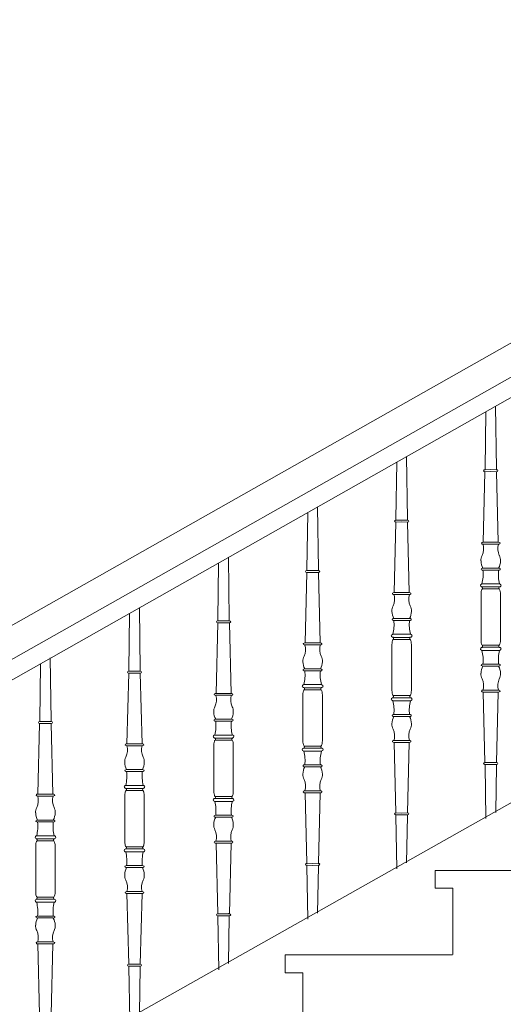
# Model space of a CAD drawing. Header units: millimetres. Extents: x -573548 to 674770, y -246895 to -89040.
# Tile 13 of 199: x 83161 to 83975, y -239222 to -237564. Entities that reach past the tile are written whole.
import ezdxf

# ---------------------------------------------------------------- set-up
doc = ezdxf.new("R2010")
doc.units = ezdxf.units.MM
for name, color, linetype, lineweight in [('balustrada drewniana_Nr_pióra__1', 8, 'Continuous', 9), ('balustrada_z tyłu_Nr_pióra__1', 8, 'Continuous', 9), ('SCHODY_Nr_pióra__1', 8, 'Continuous', 9)]:
    doc.layers.add(name, color=color, linetype=linetype, lineweight=lineweight)

# ---------------------------------------------------------------- blocks, each defined once
blk = doc.blocks.new('A$C685D2BB2')
at = {"layer": 'balustrada drewniana_Nr_pióra__1'}
for p, q in [((6790, 9330.7), (4125.8, 7824.2)), ((6837.2, 9300), (4205.8, 7812)), ((6865.6, 9281.5), (4205.8, 7777.6)), ((5779.3, 8372.2), (5793.4, 8372.2)), ((5807.5, 8372.2), (5793.4, 8372.2)), ((5777.1, 8324.8), (5777.1, 8363.3)), ((5809.8, 8324.8), (5809.8, 8363.3)), ((5777.1, 8324.8), (5777.1, 8286.4)), ((5809.8, 8324.8), (5809.8, 8286.4)), ((5627.1, 8240), (5627.1, 8278.5)), ((5629.3, 8287.4), (5643.4, 8287.4)), ((5657.5, 8287.4), (5643.4, 8287.4)), ((5659.8, 8240), (5659.8, 8278.5)), ((5779.3, 8277.4), (5793.4, 8277.4)), ((5807.5, 8277.4), (5793.4, 8277.4)), ((5627.1, 8240), (5627.1, 8201.5)), ((5659.8, 8240), (5659.8, 8201.5)), ((5477.1, 8155.2), (5477.1, 8193.7)), ((5479.3, 8202.6), (5493.4, 8202.6)), ((5507.5, 8202.6), (5493.4, 8202.6)), ((5509.8, 8155.2), (5509.8, 8193.7)), ((5629.3, 8192.6), (5643.4, 8192.6)), ((5657.5, 8192.6), (5643.4, 8192.6)), ((5477.1, 8155.2), (5477.1, 8116.7)), ((5509.8, 8155.2), (5509.8, 8116.7)), ((5327.1, 8070.4), (5327.1, 8108.8)), ((5329.3, 8117.8), (5343.4, 8117.8)), ((5357.5, 8117.8), (5343.4, 8117.8)), ((5359.8, 8070.4), (5359.8, 8108.8)), ((5479.3, 8107.8), (5493.4, 8107.8)), ((5507.5, 8107.8), (5493.4, 8107.8)), ((5327.1, 8070.4), (5327.1, 8031.9)), ((5359.8, 8070.4), (5359.8, 8031.9)), ((5177.1, 7985.5), (5177.1, 8024)), ((5179.3, 8032.9), (5193.4, 8032.9)), ((5207.5, 8032.9), (5193.4, 8032.9)), ((5209.8, 7985.5), (5209.8, 8024)), ((5329.3, 8023), (5343.4, 8023)), ((5357.5, 8023), (5343.4, 8023)), ((5177.1, 7985.5), (5177.1, 7947.1)), ((5209.8, 7985.5), (5209.8, 7947.1)), ((5179.3, 7938.1), (5193.4, 7938.1)), ((5207.5, 7938.1), (5193.4, 7938.1))]:
    blk.add_line(p, q, dxfattribs=at)
for points in [[(5801.6, 8680.2), (5803.1, 8574.4), (5803.1, 8573)], [(5785.1, 8669.7), (5783.8, 8574.4), (5783.7, 8573)], [(5651.6, 8595.4), (5653.1, 8489.6), (5653.1, 8488.2)], [(5635.1, 8584.9), (5633.8, 8489.6), (5633.7, 8488.2)], [(5784.1, 8573), (5793.4, 8573.2)], [(5802.7, 8573), (5793.4, 8573.2)], [(5783.7, 8569.7), (5780.7, 8451)], [(5793.4, 8569.8), (5784.1, 8569.7)], [(5793.4, 8569.8), (5802.8, 8569.7)], [(5803.2, 8569.7), (5806.1, 8451)], [(5501.6, 8510.5), (5503.1, 8404.8), (5503.1, 8403.4)], [(5485.1, 8500.1), (5483.8, 8404.8), (5483.7, 8403.4)], [(5634.1, 8488.2), (5643.4, 8488.3)], [(5652.7, 8488.2), (5643.4, 8488.3)], [(5633.7, 8484.9), (5630.7, 8366.2)], [(5643.4, 8485), (5634.1, 8484.9)], [(5643.4, 8485), (5652.8, 8484.9)], [(5653.2, 8484.9), (5656.1, 8366.2)], [(5780.6, 8451), (5793.4, 8451)], [(5793.4, 8447.6), (5780.6, 8447.6)], [(5806.2, 8451), (5793.4, 8451)], [(5793.4, 8447.6), (5806.2, 8447.6)], [(5351.6, 8425.7), (5353.1, 8320), (5353.1, 8318.6)], [(5335.1, 8415.3), (5333.8, 8320), (5333.7, 8318.6)], [(5780.2, 8407.3), (5793.4, 8407.3)], [(5806.7, 8407.3), (5793.4, 8407.3)], [(5483.7, 8400.1), (5480.7, 8281.3)], [(5484.1, 8403.4), (5493.4, 8403.5)], [(5493.4, 8400.2), (5484.1, 8400.1)], [(5502.7, 8403.4), (5493.4, 8403.5)], [(5493.4, 8400.2), (5502.8, 8400.1)], [(5503.2, 8400.1), (5506.1, 8281.3)], [(5793.4, 8404), (5780.2, 8404)], [(5793.4, 8404), (5806.7, 8404)], [(5779.5, 8380.8), (5793.4, 8380.8)], [(5793.4, 8375.7), (5779.5, 8375.7)], [(5807.4, 8380.8), (5793.4, 8380.8)], [(5793.4, 8375.7), (5807.3, 8375.7)], [(5630.6, 8366.2), (5643.4, 8366.2)], [(5643.4, 8362.8), (5630.6, 8362.8)], [(5656.2, 8366.2), (5643.4, 8366.2)], [(5643.4, 8362.8), (5656.2, 8362.8)], [(5201.6, 8340.9), (5203.1, 8235.2), (5203.1, 8233.7)], [(5185.1, 8330.4), (5183.8, 8235.2), (5183.7, 8233.7)], [(5630.2, 8322.5), (5643.4, 8322.5)], [(5656.7, 8322.5), (5643.4, 8322.5)], [(5333.7, 8315.3), (5330.7, 8196.5)], [(5334.1, 8318.6), (5343.4, 8318.7)], [(5343.4, 8315.4), (5334.1, 8315.3)], [(5352.7, 8318.6), (5343.4, 8318.7)], [(5343.4, 8315.4), (5352.8, 8315.3)], [(5353.2, 8315.3), (5356.1, 8196.5)], [(5643.4, 8319.1), (5630.2, 8319.1)], [(5643.4, 8319.1), (5656.7, 8319.1)], [(5629.5, 8296), (5643.4, 8296)], [(5643.4, 8290.8), (5629.5, 8290.8)], [(5657.4, 8296), (5643.4, 8296)], [(5643.4, 8290.8), (5657.3, 8290.8)], [(5480.6, 8281.3), (5493.4, 8281.3)], [(5493.4, 8278), (5480.6, 8278)], [(5506.2, 8281.3), (5493.4, 8281.3)], [(5493.4, 8278), (5506.2, 8278)], [(5793.4, 8274), (5779.5, 8274)], [(5793.4, 8274), (5807.3, 8274)], [(5779.5, 8268.8), (5793.4, 8268.8)], [(5807.4, 8268.8), (5793.4, 8268.8)], [(5793.4, 8245.7), (5780.2, 8245.7)], [(5780.2, 8242.3), (5793.4, 8242.3)], [(5793.4, 8245.7), (5806.7, 8245.7)], [(5806.7, 8242.3), (5793.4, 8242.3)], [(5183.7, 8230.5), (5180.7, 8111.7)], [(5184.1, 8233.8), (5193.4, 8233.9)], [(5193.4, 8230.6), (5184.1, 8230.4)], [(5202.7, 8233.8), (5193.4, 8233.9)], [(5193.4, 8230.6), (5202.8, 8230.4)], [(5203.2, 8230.5), (5206.1, 8111.7)], [(5480.2, 8237.7), (5493.4, 8237.7)], [(5493.4, 8234.3), (5480.2, 8234.3)], [(5506.7, 8237.7), (5493.4, 8237.7)], [(5493.4, 8234.3), (5506.7, 8234.3)], [(5479.5, 8211.2), (5493.4, 8211.2)], [(5507.4, 8211.2), (5493.4, 8211.2)], [(5330.6, 8196.5), (5343.4, 8196.5)], [(5343.4, 8193.2), (5330.6, 8193.2)], [(5356.2, 8196.5), (5343.4, 8196.5)], [(5343.4, 8193.2), (5356.2, 8193.2)], [(5493.4, 8206), (5479.5, 8206)], [(5493.4, 8206), (5507.3, 8206)], [(5793.4, 8202), (5780.6, 8202)], [(5780.6, 8198.7), (5793.4, 8198.7)], [(5783.7, 8079.9), (5780.7, 8198.7)], [(5793.4, 8202), (5806.2, 8202)], [(5806.2, 8198.7), (5793.4, 8198.7)], [(5803.2, 8079.9), (5806.1, 8198.7)], [(5643.4, 8189.2), (5629.5, 8189.2)], [(5629.5, 8184), (5643.4, 8184)], [(5643.4, 8189.2), (5657.3, 8189.2)], [(5657.4, 8184), (5643.4, 8184)], [(5643.4, 8160.9), (5630.2, 8160.9)], [(5630.2, 8157.5), (5643.4, 8157.5)], [(5643.4, 8160.9), (5656.7, 8160.9)], [(5656.7, 8157.5), (5643.4, 8157.5)], [(5330.2, 8152.8), (5343.4, 8152.8)], [(5343.4, 8149.5), (5330.2, 8149.5)], [(5356.7, 8152.8), (5343.4, 8152.8)], [(5343.4, 8149.5), (5356.7, 8149.5)], [(5329.5, 8126.3), (5343.4, 8126.3)], [(5357.4, 8126.3), (5343.4, 8126.3)], [(5180.6, 8111.7), (5193.4, 8111.7)], [(5193.4, 8108.4), (5180.6, 8108.4)], [(5206.2, 8111.7), (5193.4, 8111.7)], [(5193.4, 8108.4), (5206.2, 8108.4)], [(5343.4, 8121.2), (5329.5, 8121.2)], [(5343.4, 8121.2), (5357.3, 8121.2)], [(5643.4, 8117.2), (5630.6, 8117.2)], [(5630.6, 8113.9), (5643.4, 8113.9)], [(5633.7, 7995.1), (5630.7, 8113.9)], [(5643.4, 8117.2), (5656.2, 8117.2)], [(5656.2, 8113.9), (5643.4, 8113.9)], [(5653.2, 7995.1), (5656.1, 8113.9)], [(5493.4, 8104.3), (5479.5, 8104.3)], [(5479.5, 8099.2), (5493.4, 8099.2)], [(5493.4, 8104.3), (5507.3, 8104.3)], [(5507.4, 8099.2), (5493.4, 8099.2)], [(5493.4, 8076), (5480.2, 8076)], [(5493.4, 8076), (5506.7, 8076)], [(5785.3, 7985.6), (5783.8, 8075.2), (5783.7, 8076.6)], [(5793.4, 8079.8), (5784.1, 8079.9)], [(5784.1, 8076.6), (5793.4, 8076.5)], [(5793.4, 8079.8), (5802.8, 8079.9)], [(5802.7, 8076.6), (5793.4, 8076.5)], [(5801.7, 7996), (5803.1, 8075.2), (5803.1, 8076.6)], [(5180.2, 8068), (5193.4, 8068)], [(5193.4, 8064.7), (5180.2, 8064.7)], [(5206.7, 8068), (5193.4, 8068)], [(5193.4, 8064.7), (5206.7, 8064.7)], [(5480.2, 8072.7), (5493.4, 8072.7)], [(5506.7, 8072.7), (5493.4, 8072.7)], [(5179.5, 8041.5), (5193.4, 8041.5)], [(5207.4, 8041.5), (5193.4, 8041.5)], [(5193.4, 8036.4), (5179.5, 8036.4)], [(5193.4, 8036.4), (5207.3, 8036.4)], [(5493.4, 8032.4), (5480.6, 8032.4)], [(5480.6, 8029), (5493.4, 8029)], [(5483.7, 7910.3), (5480.7, 8029)], [(5493.4, 8032.4), (5506.2, 8032.4)], [(5506.2, 8029), (5493.4, 8029)], [(5503.2, 7910.3), (5506.1, 8029)], [(5343.4, 8019.5), (5329.5, 8019.5)], [(5329.5, 8014.4), (5343.4, 8014.4)], [(5343.4, 8019.5), (5357.3, 8019.5)], [(5357.4, 8014.4), (5343.4, 8014.4)], [(5343.4, 7991.2), (5330.2, 7991.2)], [(5343.4, 7991.2), (5356.7, 7991.2)], [(5635.3, 7900.8), (5633.8, 7990.4), (5633.7, 7991.8)], [(5643.4, 7995), (5634.1, 7995.1)], [(5634.1, 7991.8), (5643.4, 7991.7)], [(5643.4, 7995), (5652.8, 7995.1)], [(5652.7, 7991.8), (5643.4, 7991.7)], [(5651.7, 7911.2), (5653.1, 7990.4), (5653.1, 7991.8)], [(5330.2, 7987.9), (5343.4, 7987.9)], [(5356.7, 7987.9), (5343.4, 7987.9)], [(5343.4, 7947.6), (5330.6, 7947.6)], [(5330.6, 7944.2), (5343.4, 7944.2)], [(5333.7, 7825.4), (5330.7, 7944.2)], [(5343.4, 7947.6), (5356.2, 7947.6)], [(5356.2, 7944.2), (5343.4, 7944.2)], [(5353.2, 7825.4), (5356.1, 7944.2)], [(5193.4, 7934.7), (5179.5, 7934.7)], [(5179.5, 7929.6), (5193.4, 7929.6)], [(5193.4, 7934.7), (5207.3, 7934.7)], [(5207.4, 7929.6), (5193.4, 7929.6)], [(5493.4, 7910.2), (5484.1, 7910.3)], [(5493.4, 7910.2), (5502.8, 7910.3)], [(5193.4, 7906.4), (5180.2, 7906.4)], [(5180.2, 7903.1), (5193.4, 7903.1)], [(5193.4, 7906.4), (5206.7, 7906.4)], [(5206.7, 7903.1), (5193.4, 7903.1)], [(5485.3, 7816), (5483.8, 7905.6), (5483.7, 7907)], [(5484.1, 7907), (5493.4, 7906.8)], [(5502.7, 7907), (5493.4, 7906.8)], [(5501.7, 7826.4), (5503.1, 7905.6), (5503.1, 7907)], [(5193.4, 7862.7), (5180.6, 7862.7)], [(5180.6, 7859.4), (5193.4, 7859.4)], [(5183.7, 7740.6), (5180.7, 7859.4)], [(5193.4, 7862.7), (5206.2, 7862.7)], [(5206.2, 7859.4), (5193.4, 7859.4)], [(5203.2, 7740.6), (5206.1, 7859.4)], [(5343.4, 7825.4), (5334.1, 7825.5)], [(5343.4, 7825.4), (5352.8, 7825.5)], [(5335.3, 7731.2), (5333.8, 7820.7), (5333.7, 7822.2)], [(5334.1, 7822.1), (5343.4, 7822)], [(5352.7, 7822.1), (5343.4, 7822)], [(5351.7, 7741.6), (5353.1, 7820.7), (5353.1, 7822.2)], [(5185.3, 7646.4), (5183.8, 7735.9), (5183.7, 7737.3)], [(5193.4, 7740.5), (5184.1, 7740.7)], [(5184.1, 7737.3), (5193.4, 7737.2)], [(5193.4, 7740.5), (5202.8, 7740.7)], [(5202.7, 7737.3), (5193.4, 7737.2)], [(5201.7, 7656.7), (5203.1, 7735.9), (5203.1, 7737.3)]]:
    blk.add_lwpolyline(points, dxfattribs=at)
for centre, radius, start, end in [((5753.6, 8440.2), 27.9, 335.2899, 15.4845), ((5833.2, 8440.2), 27.9, 164.5155, 204.7101), ((5793.2, 8420.7), 16.3, 151.329, 184.6255), ((5793.6, 8420.7), 16.3, 355.3745, 28.671), ((5802.7, 8419.6), 25.7, 180.5357, 208.6884), ((5784.1, 8419.6), 25.7, 331.3116, 359.4643), ((5717.4, 8396.7), 63.2, 345.3582, 6.5823), ((5869.4, 8396.7), 63.2, 173.4177, 194.6418), ((5781.6, 8369.3), 3.77, 127.9411, 165.9891), ((5777.5, 8373.6), 2.29, 322.9251, 69.0836), ((5809.4, 8373.6), 2.29, 110.9164, 217.0749), ((5805.2, 8369.3), 3.77, 14.0109, 52.0589), ((5603.6, 8355.4), 27.9, 335.2899, 15.4845), ((5683.2, 8355.4), 27.9, 164.5155, 204.7101), ((5810.9, 8362.4), 33.9, 166.8073, 181.4489), ((5775.9, 8362.4), 33.9, 358.5511, 13.1927), ((5643.2, 8335.9), 16.3, 151.329, 184.6255), ((5643.6, 8335.9), 16.3, 355.3745, 28.671), ((5652.7, 8334.8), 25.7, 180.5357, 208.6884), ((5634.1, 8334.8), 25.7, 331.3116, 359.4643), ((5567.4, 8311.9), 63.2, 345.3582, 6.5823), ((5719.4, 8311.9), 63.2, 173.4177, 194.6418), ((5627.5, 8288.8), 2.29, 322.9251, 69.0836), ((5659.4, 8288.8), 2.29, 110.9164, 217.0749), ((5453.6, 8270.5), 27.9, 335.2899, 15.4845), ((5533.2, 8270.5), 27.9, 164.5155, 204.7101), ((5660.9, 8277.6), 33.9, 166.8073, 181.4489), ((5631.6, 8284.4), 3.77, 127.9411, 165.9891), ((5655.2, 8284.4), 3.77, 14.0109, 52.0589), ((5625.9, 8277.6), 33.9, 358.5511, 13.1927), ((5810.9, 8287.2), 33.9, 178.5511, 193.1927), ((5781.6, 8280.4), 3.77, 194.0109, 232.0589), ((5777.5, 8276), 2.29, 290.9164, 37.0749), ((5809.4, 8276), 2.29, 142.9251, 249.0836), ((5805.2, 8280.4), 3.77, 307.9411, 345.9891), ((5775.9, 8287.2), 33.9, 346.8073, 1.4489), ((5493.2, 8251.1), 16.3, 151.329, 184.6255), ((5493.6, 8251.1), 16.3, 355.3745, 28.671), ((5717.4, 8252.9), 63.2, 353.4177, 14.6418), ((5869.4, 8252.9), 63.2, 165.3582, 186.5823), ((5502.7, 8250), 25.7, 180.5357, 208.6884), ((5484.1, 8250), 25.7, 331.3116, 359.4643), ((5802.7, 8230), 25.7, 151.3116, 179.4643), ((5784.1, 8230), 25.7, 0.5357, 28.6884), ((5417.4, 8227.1), 63.2, 345.3582, 6.5823), ((5569.4, 8227.1), 63.2, 173.4177, 194.6418), ((5793.2, 8228.9), 16.3, 175.3745, 208.671), ((5793.6, 8228.9), 16.3, 331.329, 4.6255), ((5753.6, 8209.5), 27.9, 344.5155, 24.7101), ((5833.2, 8209.5), 27.9, 155.2899, 195.4845), ((5303.6, 8185.7), 27.9, 335.2899, 15.4845), ((5383.2, 8185.7), 27.9, 164.5155, 204.7101), ((5510.9, 8192.8), 33.9, 166.8073, 181.4489), ((5481.6, 8199.6), 3.77, 127.9411, 165.9891), ((5477.5, 8204), 2.29, 322.9251, 69.0836), ((5509.4, 8204), 2.29, 110.9164, 217.0749), ((5505.2, 8199.6), 3.77, 14.0109, 52.0589), ((5475.9, 8192.8), 33.9, 358.5511, 13.1927), ((5660.9, 8202.4), 33.9, 178.5511, 193.1927), ((5631.6, 8195.6), 3.77, 194.0109, 232.0589), ((5627.5, 8191.2), 2.29, 290.9164, 37.0749), ((5659.4, 8191.2), 2.29, 142.9251, 249.0836), ((5655.2, 8195.6), 3.77, 307.9411, 345.9891), ((5625.9, 8202.4), 33.9, 346.8073, 1.4489), ((5343.2, 8166.2), 16.3, 151.329, 184.6255), ((5343.6, 8166.2), 16.3, 355.3745, 28.671), ((5567.4, 8168.1), 63.2, 353.4177, 14.6418), ((5719.4, 8168.1), 63.2, 165.3582, 186.5823), ((5352.7, 8165.2), 25.7, 180.5357, 208.6884), ((5334.1, 8165.2), 25.7, 331.3116, 359.4643), ((5652.7, 8145.2), 25.7, 151.3116, 179.4643), ((5634.1, 8145.2), 25.7, 0.5357, 28.6884), ((5267.4, 8142.3), 63.2, 345.3582, 6.5823), ((5419.4, 8142.3), 63.2, 173.4177, 194.6418), ((5643.2, 8144.1), 16.3, 175.3745, 208.671), ((5643.6, 8144.1), 16.3, 331.329, 4.6255), ((5603.6, 8124.6), 27.9, 344.5155, 24.7101), ((5683.2, 8124.6), 27.9, 155.2899, 195.4845), ((5153.6, 8100.9), 27.9, 335.2899, 15.4845), ((5233.2, 8100.9), 27.9, 164.5155, 204.7101), ((5360.9, 8108), 33.9, 166.8073, 181.4489), ((5331.6, 8114.8), 3.77, 127.9411, 165.9891), ((5327.5, 8119.1), 2.29, 322.9251, 69.0836), ((5359.4, 8119.1), 2.29, 110.9164, 217.0749), ((5355.2, 8114.8), 3.77, 14.0109, 52.0589), ((5325.9, 8108), 33.9, 358.5511, 13.1927), ((5510.9, 8117.6), 33.9, 178.5511, 193.1927), ((5481.6, 8110.8), 3.77, 194.0109, 232.0589), ((5477.5, 8106.4), 2.29, 290.9164, 37.0749), ((5509.4, 8106.4), 2.29, 142.9251, 249.0836), ((5505.2, 8110.8), 3.77, 307.9411, 345.9891), ((5475.9, 8117.6), 33.9, 346.8073, 1.4489), ((5417.4, 8083.3), 63.2, 353.4177, 14.6418), ((5569.4, 8083.3), 63.2, 165.3582, 186.5823), ((5193.2, 8081.4), 16.3, 151.329, 184.6255), ((5202.7, 8080.4), 25.7, 180.5357, 208.6884), ((5184.1, 8080.4), 25.7, 331.3116, 359.4643), ((5193.6, 8081.4), 16.3, 355.3745, 28.671), ((5117.4, 8057.5), 63.2, 345.3582, 6.5823), ((5269.4, 8057.5), 63.2, 173.4177, 194.6418), ((5502.7, 8060.4), 25.7, 151.3116, 179.4643), ((5493.2, 8059.3), 16.3, 175.3745, 208.671), ((5484.1, 8060.4), 25.7, 0.5357, 28.6884), ((5493.6, 8059.3), 16.3, 331.329, 4.6255), ((5453.6, 8039.8), 27.9, 344.5155, 24.7101), ((5533.2, 8039.8), 27.9, 155.2899, 195.4845), ((5210.9, 8023.2), 33.9, 166.8073, 181.4489), ((5181.6, 8030), 3.77, 127.9411, 165.9891), ((5177.5, 8034.3), 2.29, 322.9251, 69.0836), ((5209.4, 8034.3), 2.29, 110.9164, 217.0749), ((5205.2, 8030), 3.77, 14.0109, 52.0589), ((5175.9, 8023.2), 33.9, 358.5511, 13.1927), ((5360.9, 8032.8), 33.9, 178.5511, 193.1927), ((5331.6, 8025.9), 3.77, 194.0109, 232.0589), ((5355.2, 8025.9), 3.77, 307.9411, 345.9891), ((5325.9, 8032.8), 33.9, 346.8073, 1.4489), ((5327.5, 8021.6), 2.29, 290.9164, 37.0749), ((5267.4, 7998.5), 63.2, 353.4177, 14.6418), ((5419.4, 7998.5), 63.2, 165.3582, 186.5823), ((5359.4, 8021.6), 2.29, 142.9251, 249.0836), ((5352.7, 7975.6), 25.7, 151.3116, 179.4643), ((5343.2, 7974.5), 16.3, 175.3745, 208.671), ((5334.1, 7975.6), 25.7, 0.5357, 28.6884), ((5343.6, 7974.5), 16.3, 331.329, 4.6255), ((5303.6, 7955), 27.9, 344.5155, 24.7101), ((5383.2, 7955), 27.9, 155.2899, 195.4845), ((5210.9, 7947.9), 33.9, 178.5511, 193.1927), ((5175.9, 7947.9), 33.9, 346.8073, 1.4489), ((5181.6, 7941.1), 3.77, 194.0109, 232.0589), ((5177.5, 7936.8), 2.29, 290.9164, 37.0749), ((5117.4, 7913.6), 63.2, 353.4177, 14.6418), ((5269.4, 7913.6), 63.2, 165.3582, 186.5823), ((5209.4, 7936.8), 2.29, 142.9251, 249.0836), ((5205.2, 7941.1), 3.77, 307.9411, 345.9891), ((5202.7, 7890.7), 25.7, 151.3116, 179.4643), ((5184.1, 7890.7), 25.7, 0.5357, 28.6884), ((5193.2, 7889.7), 16.3, 175.3745, 208.671), ((5153.6, 7870.2), 27.9, 344.5155, 24.7101), ((5233.2, 7870.2), 27.9, 155.2899, 195.4845), ((5193.6, 7889.7), 16.3, 331.329, 4.6255)]:
    blk.add_arc(centre, radius, start, end, dxfattribs=at)
for centre, major_axis, ratio, start_param, end_param in [((5784.2, 8571.4), (2.73, 0.01), 0.610734, 1.599557, 4.672028), ((5802.7, 8571.4), (-2.73, 0.01), 0.610734, 1.611157, 4.683628), ((5785.4, 8571.3), (2.73, 0.04), 0.610071, 4.712389, 4.742644), ((5801.5, 8571.3), (-2.73, 0.04), 0.610071, 1.540542, 1.570796), ((5634.2, 8486.6), (2.73, 0.01), 0.610734, 1.599557, 4.672028), ((5652.7, 8486.6), (-2.73, 0.01), 0.610734, 1.611157, 4.683628), ((5635.4, 8486.4), (2.73, 0.04), 0.610071, 4.712389, 4.742644), ((5651.5, 8486.4), (-2.73, 0.04), 0.610071, 1.540542, 1.570796), ((5780.5, 8449.3), (2.73, 0.04), 0.610071, 1.522601, 4.742644), ((5806.3, 8449.3), (-2.73, 0.05), 0.609492, 1.582385, 4.763176), ((5780.1, 8405.6), (2.73, 0.04), 0.610071, 1.522601, 4.742644), ((5806.8, 8405.6), (-2.73, 0.04), 0.610071, 1.540542, 4.760584), ((5484.2, 8401.7), (2.73, 0.01), 0.610734, 1.599557, 4.672028), ((5485.4, 8401.6), (2.73, 0.04), 0.610071, 4.712389, 4.742644), ((5501.5, 8401.6), (-2.73, 0.04), 0.610071, 1.540542, 1.570796), ((5502.7, 8401.7), (-2.73, 0.01), 0.610734, 1.611157, 4.683628), ((5779.5, 8378.2), (-3.53, 0.02), 0.726701, 4.717038, 7.875756), ((5807.4, 8378.2), (3.53, 0.02), 0.726701, 4.690614, 7.849333), ((5630.5, 8364.5), (2.73, 0.04), 0.610071, 1.522601, 4.742644), ((5656.3, 8364.5), (-2.73, 0.05), 0.609492, 1.582385, 4.763176), ((5630.1, 8320.8), (2.73, 0.04), 0.610071, 1.522601, 4.742644), ((5656.8, 8320.8), (-2.73, 0.04), 0.610071, 1.540542, 4.760584), ((5334.2, 8316.9), (2.73, 0.01), 0.610734, 1.599557, 4.672028), ((5335.4, 8316.8), (2.73, 0.04), 0.610071, 4.712389, 4.742644), ((5351.5, 8316.8), (-2.73, 0.04), 0.610071, 1.540542, 1.570796), ((5352.7, 8316.9), (-2.73, 0.01), 0.610734, 1.611157, 4.683628), ((5629.5, 8293.4), (-3.53, 0.02), 0.726701, 4.717038, 7.875756), ((5657.4, 8293.4), (3.53, 0.02), 0.726701, 4.690614, 7.849333), ((5480.5, 8279.7), (2.73, 0.04), 0.610071, 1.522601, 4.742644), ((5506.3, 8279.7), (-2.73, 0.05), 0.609492, 1.582385, 4.763176), ((5779.5, 8271.4), (3.53, 0.02), 0.726701, 1.549022, 4.70774), ((5807.4, 8271.4), (-3.53, 0.02), 0.726701, 1.575445, 4.734164), ((5780.1, 8244), (-2.73, 0.04), 0.610071, 4.682134, 7.902177), ((5806.8, 8244), (2.73, 0.04), 0.610071, 4.664194, 7.884236), ((5184.2, 8232.1), (2.73, 0.01), 0.610734, 1.599557, 4.672028), ((5185.4, 8232), (2.73, 0.04), 0.610071, 4.712389, 4.742644), ((5201.5, 8232), (-2.73, 0.04), 0.610071, 1.540542, 1.570796), ((5202.7, 8232.1), (-2.73, 0.01), 0.610734, 1.611157, 4.683628), ((5480.1, 8236), (2.73, 0.04), 0.610071, 1.522601, 4.742644), ((5506.8, 8236), (-2.73, 0.04), 0.610071, 1.540542, 4.760584), ((5479.5, 8208.6), (-3.53, 0.02), 0.726701, 4.717038, 7.875756), ((5507.4, 8208.6), (3.53, 0.02), 0.726701, 4.690614, 7.849333), ((5330.5, 8194.8), (2.73, 0.04), 0.610071, 1.522601, 4.742644), ((5356.3, 8194.8), (-2.73, 0.05), 0.609492, 1.582385, 4.763176), ((5780.5, 8200.3), (-2.73, 0.04), 0.610071, 4.682134, 7.902177), ((5806.3, 8200.3), (2.73, 0.05), 0.609492, 4.661602, 7.842393), ((5629.5, 8186.6), (3.53, 0.02), 0.726701, 1.549022, 4.70774), ((5657.4, 8186.6), (-3.53, 0.02), 0.726701, 1.575445, 4.734164), ((5630.1, 8159.2), (-2.73, 0.04), 0.610071, 4.682134, 7.902177), ((5656.8, 8159.2), (2.73, 0.04), 0.610071, 4.664194, 7.884236), ((5330.1, 8151.2), (2.73, 0.04), 0.610071, 1.522601, 4.742644), ((5356.8, 8151.2), (-2.73, 0.04), 0.610071, 1.540542, 4.760584), ((5329.5, 8123.8), (-3.53, 0.02), 0.726701, 4.717038, 7.875756), ((5357.4, 8123.8), (3.53, 0.02), 0.726701, 4.690614, 7.849333), ((5180.5, 8110), (2.73, 0.04), 0.610071, 1.522601, 4.742644), ((5206.3, 8110), (-2.73, 0.05), 0.609492, 1.582385, 4.763176), ((5630.5, 8115.5), (-2.73, 0.04), 0.610071, 4.682134, 7.902177), ((5656.3, 8115.5), (2.73, 0.05), 0.609492, 4.661602, 7.842393), ((5479.5, 8101.8), (3.53, 0.02), 0.726701, 1.549022, 4.70774), ((5507.4, 8101.8), (-3.53, 0.02), 0.726701, 1.575445, 4.734164), ((5480.1, 8074.4), (-2.73, 0.04), 0.610071, 4.682134, 7.902177), ((5506.8, 8074.4), (2.73, 0.04), 0.610071, 4.664194, 7.884236), ((5784.2, 8078.3), (-2.73, 0.01), 0.610734, 4.75275, 7.825221), ((5785.4, 8078.4), (-2.73, 0.04), 0.610071, 4.682134, 4.712389), ((5801.5, 8078.4), (2.73, 0.04), 0.610071, 1.570796, 1.601051), ((5802.7, 8078.3), (2.73, 0.01), 0.610734, 4.74115, 7.813621), ((5180.1, 8066.4), (2.73, 0.04), 0.610071, 1.522601, 4.742644), ((5206.8, 8066.4), (-2.73, 0.04), 0.610071, 1.540542, 4.760584), ((5179.5, 8039), (-3.53, 0.02), 0.726701, 4.717038, 7.875756), ((5207.4, 8039), (3.53, 0.02), 0.726701, 4.690614, 7.849333), ((5480.5, 8030.7), (-2.73, 0.04), 0.610071, 4.682134, 7.902177), ((5506.3, 8030.7), (2.73, 0.05), 0.609492, 4.661602, 7.842393), ((5329.5, 8017), (3.53, 0.02), 0.726701, 1.549022, 4.70774), ((5357.4, 8017), (-3.53, 0.02), 0.726701, 1.575445, 4.734164), ((5330.1, 7989.6), (-2.73, 0.04), 0.610071, 4.682134, 7.902177), ((5356.8, 7989.6), (2.73, 0.04), 0.610071, 4.664194, 7.884236), ((5634.2, 7993.4), (-2.73, 0.01), 0.610734, 4.75275, 7.825221), ((5635.4, 7993.6), (-2.73, 0.04), 0.610071, 4.682134, 4.712389), ((5651.5, 7993.6), (2.73, 0.04), 0.610071, 1.570796, 1.601051), ((5652.7, 7993.4), (2.73, 0.01), 0.610734, 4.74115, 7.813621), ((5330.5, 7945.9), (-2.73, 0.04), 0.610071, 4.682134, 7.902177), ((5356.3, 7945.9), (2.73, 0.05), 0.609492, 4.661602, 7.842393), ((5179.5, 7932.1), (3.53, 0.02), 0.726701, 1.549022, 4.70774), ((5207.4, 7932.1), (-3.53, 0.02), 0.726701, 1.575445, 4.734164), ((5484.2, 7908.6), (-2.73, 0.01), 0.610734, 4.75275, 7.825221), ((5485.4, 7908.7), (-2.73, 0.04), 0.610071, 4.682134, 4.712389), ((5501.5, 7908.7), (2.73, 0.04), 0.610071, 1.570796, 1.601051), ((5502.7, 7908.6), (2.73, 0.01), 0.610734, 4.74115, 7.813621), ((5180.1, 7904.7), (-2.73, 0.04), 0.610071, 4.682134, 7.902177), ((5206.8, 7904.7), (2.73, 0.04), 0.610071, 4.664194, 7.884236), ((5180.5, 7861.1), (-2.73, 0.04), 0.610071, 4.682134, 7.902177), ((5206.3, 7861.1), (2.73, 0.05), 0.609492, 4.661602, 7.842393), ((5334.2, 7823.8), (-2.73, 0.01), 0.610734, 4.75275, 7.825221), ((5335.4, 7823.9), (-2.73, 0.04), 0.610071, 4.682134, 4.712389), ((5351.5, 7823.9), (2.73, 0.04), 0.610071, 1.570796, 1.601051), ((5352.7, 7823.8), (2.73, 0.01), 0.610734, 4.74115, 7.813621), ((5184.2, 7739), (-2.73, 0.01), 0.610734, 4.75275, 7.825221), ((5185.4, 7739.1), (-2.73, 0.04), 0.610071, 4.682134, 4.712389), ((5201.5, 7739.1), (2.73, 0.04), 0.610071, 1.570796, 1.601051), ((5202.7, 7739), (2.73, 0.01), 0.610734, 4.74115, 7.813621)]:
    blk.add_ellipse(centre, major_axis=major_axis, ratio=ratio, start_param=start_param, end_param=end_param, dxfattribs=at)
at = {"layer": 'balustrada_z tyłu_Nr_pióra__1'}
for p, q in [((5029.3, 7948.1), (5043.4, 7948.1)), ((5057.5, 7948.1), (5043.4, 7948.1)), ((5027.1, 7900.7), (5027.1, 7939.2)), ((5059.8, 7900.7), (5059.8, 7939.2)), ((5027.1, 7900.7), (5027.1, 7862.3)), ((5059.8, 7900.7), (5059.8, 7862.3)), ((5029.3, 7853.3), (5043.4, 7853.3)), ((5057.5, 7853.3), (5043.4, 7853.3))]:
    blk.add_line(p, q, dxfattribs=at)
for points in [[(5051.6, 8256.1), (5053.1, 8150.3), (5053.1, 8148.9)], [(5035.1, 8245.6), (5033.8, 8150.3), (5033.7, 8148.9)], [(5033.7, 8145.6), (5030.7, 8026.9)], [(5034.1, 8149), (5043.4, 8149.1)], [(5043.4, 8145.7), (5034.1, 8145.6)], [(5052.7, 8149), (5043.4, 8149.1)], [(5043.4, 8145.7), (5052.8, 8145.6)], [(5053.2, 8145.6), (5056.1, 8026.9)], [(5030.6, 8026.9), (5043.4, 8026.9)], [(5056.2, 8026.9), (5043.4, 8026.9)], [(5043.4, 8023.5), (5030.6, 8023.5)], [(5043.4, 8023.5), (5056.2, 8023.5)], [(5030.2, 7983.2), (5043.4, 7983.2)], [(5043.4, 7979.9), (5030.2, 7979.9)], [(5056.7, 7983.2), (5043.4, 7983.2)], [(5043.4, 7979.9), (5056.7, 7979.9)], [(5029.5, 7956.7), (5043.4, 7956.7)], [(5043.4, 7951.6), (5029.5, 7951.6)], [(5057.4, 7956.7), (5043.4, 7956.7)], [(5043.4, 7951.6), (5057.3, 7951.6)], [(5043.4, 7849.9), (5029.5, 7849.9)], [(5029.5, 7844.8), (5043.4, 7844.8)], [(5043.4, 7849.9), (5057.3, 7849.9)], [(5057.4, 7844.8), (5043.4, 7844.8)], [(5043.4, 7821.6), (5030.2, 7821.6)], [(5030.2, 7818.3), (5043.4, 7818.3)], [(5043.4, 7821.6), (5056.7, 7821.6)], [(5056.7, 7818.3), (5043.4, 7818.3)], [(5043.4, 7777.9), (5030.6, 7777.9)], [(5043.4, 7777.9), (5056.2, 7777.9)], [(5030.6, 7774.6), (5043.4, 7774.6)], [(5033.7, 7655.8), (5030.7, 7774.6)], [(5056.2, 7774.6), (5043.4, 7774.6)], [(5053.2, 7655.8), (5056.1, 7774.6)]]:
    blk.add_lwpolyline(points, dxfattribs=at)
for centre, radius, start, end in [((5003.6, 8016.1), 27.9, 335.2899, 15.4845), ((5083.2, 8016.1), 27.9, 164.5155, 204.7101), ((5043.2, 7996.6), 16.3, 151.329, 184.6255), ((5052.7, 7995.5), 25.7, 180.5357, 208.6884), ((5034.1, 7995.5), 25.7, 331.3116, 359.4643), ((5043.6, 7996.6), 16.3, 355.3745, 28.671), ((4967.4, 7972.6), 63.2, 345.3582, 6.5823), ((5119.4, 7972.6), 63.2, 173.4177, 194.6418), ((5060.9, 7938.3), 33.9, 166.8073, 181.4489), ((5031.6, 7945.2), 3.77, 127.9411, 165.9891), ((5027.5, 7949.5), 2.29, 322.9251, 69.0836), ((5059.4, 7949.5), 2.29, 110.9164, 217.0749), ((5055.2, 7945.2), 3.77, 14.0109, 52.0589), ((5025.9, 7938.3), 33.9, 358.5511, 13.1927), ((5060.9, 7863.1), 33.9, 178.5511, 193.1927), ((5025.9, 7863.1), 33.9, 346.8073, 1.4489), ((5031.6, 7856.3), 3.77, 194.0109, 232.0589), ((5027.5, 7852), 2.29, 290.9164, 37.0749), ((4967.4, 7828.8), 63.2, 353.4177, 14.6418), ((5119.4, 7828.8), 63.2, 165.3582, 186.5823), ((5059.4, 7852), 2.29, 142.9251, 249.0836), ((5055.2, 7856.3), 3.77, 307.9411, 345.9891), ((5052.7, 7805.9), 25.7, 151.3116, 179.4643), ((5034.1, 7805.9), 25.7, 0.5357, 28.6884), ((5043.2, 7804.8), 16.3, 175.3745, 208.671), ((5003.6, 7785.4), 27.9, 344.5155, 24.7101), ((5083.2, 7785.4), 27.9, 155.2899, 195.4845), ((5043.6, 7804.8), 16.3, 331.329, 4.6255)]:
    blk.add_arc(centre, radius, start, end, dxfattribs=at)
for centre, major_axis, ratio, start_param, end_param in [((5034.2, 8147.3), (2.73, 0.01), 0.610734, 1.599557, 4.672028), ((5035.4, 8147.2), (2.73, 0.04), 0.610071, 4.712389, 4.742644), ((5051.5, 8147.2), (-2.73, 0.04), 0.610071, 1.540542, 1.570796), ((5052.7, 8147.3), (-2.73, 0.01), 0.610734, 1.611157, 4.683628), ((5030.5, 8025.2), (2.73, 0.04), 0.610071, 1.522601, 4.742644), ((5056.3, 8025.2), (-2.73, 0.05), 0.609492, 1.582385, 4.763176), ((5030.1, 7981.5), (2.73, 0.04), 0.610071, 1.522601, 4.742644), ((5056.8, 7981.5), (-2.73, 0.04), 0.610071, 1.540542, 4.760584), ((5029.5, 7954.1), (-3.53, 0.02), 0.726701, 4.717038, 7.875756), ((5057.4, 7954.1), (3.53, 0.02), 0.726701, 4.690614, 7.849333), ((5029.5, 7847.3), (3.53, 0.02), 0.726701, 1.549022, 4.70774), ((5057.4, 7847.3), (-3.53, 0.02), 0.726701, 1.575445, 4.734164), ((5030.1, 7819.9), (-2.73, 0.04), 0.610071, 4.682134, 7.902177), ((5056.8, 7819.9), (2.73, 0.04), 0.610071, 4.664194, 7.884236), ((5030.5, 7776.2), (-2.73, 0.04), 0.610071, 4.682134, 7.902177), ((5056.3, 7776.2), (2.73, 0.05), 0.609492, 4.661602, 7.842393)]:
    blk.add_ellipse(centre, major_axis=major_axis, ratio=ratio, start_param=start_param, end_param=end_param, dxfattribs=at)
at = {"layer": 'SCHODY_Nr_pióra__1'}
for p, q in [((5044.8, 7571.3), (7329.3, 8858.6)), ((5699.6, 7868.4), (5699.6, 7898.4)), ((5699.6, 7898.4), (5981.3, 7898.4)), ((5699.6, 7868.4), (5729.6, 7868.4)), ((5729.6, 7756.9), (5729.6, 7868.4)), ((5447.1, 7726.1), (5447.1, 7756.1)), ((5447.1, 7756.1), (5728.8, 7756.1)), ((5447.1, 7726.1), (5477.1, 7726.1)), ((5477.1, 7614.6), (5477.1, 7726.1))]:
    blk.add_line(p, q, dxfattribs=at)

msp = doc.modelspace()

# ---------------------------------------------------------------- block references
at = {"color": 150}
msp.add_blockref('A$C685D2BB2', (78160.5, -246894.6), dxfattribs=at)

doc.saveas('drawing.dxf')
